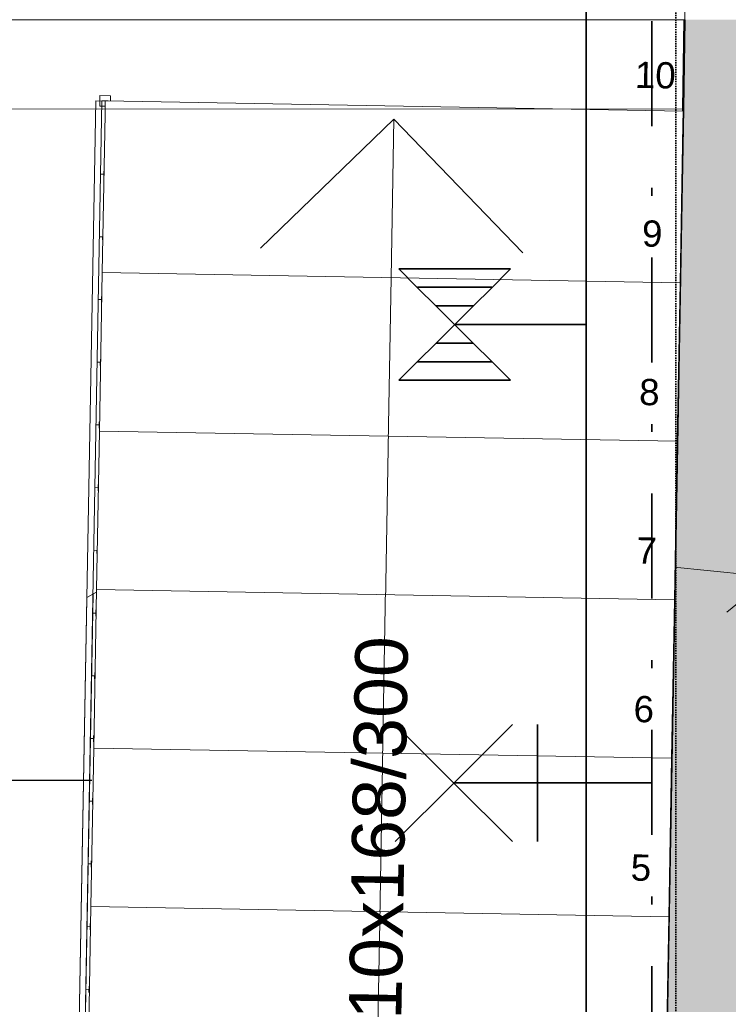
# Model space of a CAD drawing. Header units: millimetres. Extents: x -28761 to 4793, y -4271 to 20239.
# Tile 127 of 256: x -14397 to -13048, y 5931 to 7806. Entities that reach past the tile are written whole.
import ezdxf

# ---------------------------------------------------------------- set-up
doc = ezdxf.new("R2010")
doc.units = ezdxf.units.MM
doc.header["$MEASUREMENT"] = 0
for name, pattern in [('Wipeout_Contour', [1000, 0, -1000]), ('Čerchovaná', [450, 200, -117.5, 15, -117.5]), ('Čárkovaná M', [4.5, 2.5, -2])]:
    doc.linetypes.add(name, pattern=pattern)
for name, color, linetype in [('5._POHLED ZÁPADNÍ_1_3D prvky model', 7, 'Continuous'), ('5._POHLED ZÁPADNÍ_1_Interiér - schodiště', 7, 'Continuous'), ('5._POHLED ZÁPADNÍ_1_Konstrukce - nenosné', 7, 'Continuous'), ('5._POHLED ZÁPADNÍ_1_Konstrukce - nosné', 7, 'Continuous'), ('5._POHLED ZÁPADNÍ_1_Konstrukce – Dělicí čáry vrstev', 7, 'Continuous'), ('5._POHLED ZÁPADNÍ_1_Kóty - SP', 7, 'Continuous'), ('5._POHLED ZÁPADNÍ_1_Nové_Anotace - S', 7, 'Continuous'), ('5._POHLED ZÁPADNÍ_1_Nové_Popis', 7, 'Continuous'), ('5._POHLED ZÁPADNÍ_1_TZB - elektroinstalace', 7, 'Continuous'), ('5._POHLED ZÁPADNÍ_1_TZB - voda', 7, 'Continuous'), ('5._POHLED ZÁPADNÍ_1_Výplně - Povrchové', 7, 'Continuous'), ('5._POHLED ZÁPADNÍ_1_Výplně – Řezové', 7, 'Continuous')]:
    doc.layers.add(name, color=color, linetype=linetype)
doc.styles.add('GENEROVANÝ_STYL_1', font='txt')
doc.styles.add('GENEROVANÝ_STYL_2', font='txt')

msp = doc.modelspace()

# ---------------------------------------------------------------- hatches: boundary and pattern name
at = {"layer": '5._POHLED ZÁPADNÍ_1_Výplně – Řezové', "linetype": 'Continuous', "lineweight": 13}
for points in [[(-12791.2, 7806.4), (-13131.2, 7806.3), (-13134.2, 7636.3), (-12794.2, 7636.4)], [(-12794.2, 7636.4), (-13134.2, 7636.3), (-13251.8, 1010.5), (-12911.7, 1010.6)]]:
    msp.add_hatch(color=254, dxfattribs=at).paths.add_polyline_path(points)

# ---------------------------------------------------------------- linework, layer by layer
at = {"layer": '5._POHLED ZÁPADNÍ_1_3D prvky model', "color": 251, "linetype": 'Continuous', "lineweight": 20, "true_color": 0x6a6a6a, "flags": 128}
msp.add_lwpolyline([(-15534.1, 7635.6), (-13134.1, 7636.3), (-13114.6, 8746.3), (-15510.3, 8986.6)], close=True, dxfattribs=at)
at = {"layer": '5._POHLED ZÁPADNÍ_1_Konstrukce - nenosné', "color": 8, "linetype": 'Continuous', "lineweight": 20}
for p, q in [((-14243, 7512.3), (-14231, 7512)), ((-14236.8, 7518.1), (-14237.1, 7506.1)), ((-14245.1, 7392.8), (-14233.1, 7392.6)), ((-14239, 7398.7), (-14239.2, 7386.7)), ((-14241.2, 7279.2), (-14241.4, 7267.3)), ((-14247.3, 7273.4), (-14235.3, 7273.1)), ((-14249.4, 7153.9), (-14237.5, 7153.7)), ((-14243.3, 7159.8), (-14243.6, 7147.8)), ((-14251.6, 7034.5), (-14239.6, 7034.3)), ((-14245.5, 7040.4), (-14245.7, 7028.4)), ((-14247.7, 6920.9), (-14247.9, 6908.9)), ((-14253.8, 6915), (-14241.8, 6914.8)), ((-14255.9, 6795.6), (-14243.9, 6795.4)), ((-14249.8, 6801.5), (-14250.1, 6789.5)), ((-14252, 6682), (-14252.2, 6670)), ((-14252, 6682), (-14252.2, 6670)), ((-14258.1, 6676.1), (-14246.1, 6675.9)), ((-14258.1, 6676.1), (-14246.1, 6675.9)), ((-14260.3, 6556.7), (-14248.3, 6556.5)), ((-14260.3, 6556.7), (-14248.3, 6556.5)), ((-14254.2, 6562.6), (-14254.4, 6550.6)), ((-14254.2, 6562.6), (-14254.4, 6550.6)), ((-14262.4, 6437.2), (-14250.4, 6437)), ((-14262.4, 6437.2), (-14250.4, 6437)), ((-14256.3, 6443.1), (-14256.5, 6431.1)), ((-14256.3, 6443.1), (-14256.5, 6431.1)), ((-14258.5, 6323.7), (-14258.7, 6311.7)), ((-14258.5, 6323.7), (-14258.7, 6311.7)), ((-14264.6, 6317.8), (-14252.6, 6317.6)), ((-14264.6, 6317.8), (-14252.6, 6317.6)), ((-14266.8, 6198.3), (-14254.8, 6198.1)), ((-14266.8, 6198.3), (-14254.8, 6198.1)), ((-14260.7, 6204.2), (-14260.9, 6192.2)), ((-14260.7, 6204.2), (-14260.9, 6192.2)), ((-14268.9, 6078.9), (-14256.9, 6078.7)), ((-14268.9, 6078.9), (-14256.9, 6078.7)), ((-14262.8, 6084.8), (-14263, 6072.8)), ((-14262.8, 6084.8), (-14263, 6072.8)), ((-14265, 5965.3), (-14265.2, 5953.4)), ((-14265, 5965.3), (-14265.2, 5953.4)), ((-14271.1, 5959.5), (-14259.1, 5959.2)), ((-14271.1, 5959.5), (-14259.1, 5959.2))]:
    msp.add_line(p, q, dxfattribs=at)
at = {"layer": '5._POHLED ZÁPADNÍ_1_Konstrukce - nenosné', "color": 8, "linetype": 'Continuous', "lineweight": 20, "flags": 128}
for points in [[(-14244.6, 7641.8), (-14224.6, 7641.4), (-14224.3, 7661.4), (-14244.2, 7661.8)], [(-14300.3, 4984.1), (-14265.3, 4983.5), (-14216.9, 7651.3), (-14251.9, 7651.9)], [(-14288.8, 4983.9), (-14276.8, 4983.7), (-14228.4, 7651.5), (-14240.4, 7651.7)], [(-14300.3, 4984.1), (-14265.3, 4983.5), (-14233.7, 6725.6), (-14269.1, 6706)], [(-14288.8, 4983.9), (-14276.8, 4983.7), (-14245.3, 6719.2), (-14257.4, 6712.5)]]:
    msp.add_lwpolyline(points, close=True, dxfattribs=at)
at = {"layer": '5._POHLED ZÁPADNÍ_1_Konstrukce - nosné', "color": 7, "linetype": 'Continuous', "lineweight": 13, "flags": 128}
msp.add_lwpolyline([(-13131.2, 7806.3), (-14558.6, 7805.9)], dxfattribs=at)
at = {"layer": '5._POHLED ZÁPADNÍ_1_Konstrukce - nosné', "color": 7, "linetype": 'Continuous', "lineweight": 50, "flags": 128}
msp.add_lwpolyline([(-13134.2, 7636.3), (-13251.8, 1010.5)], dxfattribs=at)
at = {"layer": '5._POHLED ZÁPADNÍ_1_Konstrukce – Dělicí čáry vrstev', "color": 7, "linetype": 'Continuous', "lineweight": 50}
msp.add_line((-13131.2, 7806.3), (-13134.2, 7636.3), dxfattribs=at)
at = {"layer": '5._POHLED ZÁPADNÍ_1_Kóty - SP', "color": 154, "linetype": 'Continuous', "lineweight": 13}
for p, q in [((-13322.6, 6639.3), (-13293.5, 6928.4)), ((-13226.4, 6846.3), (-13390.6, 6712.1)), ((-13051.2, 6677.9), (-12886.9, 6812.1)), ((-13420.4, 6790.4), (-13308.5, 6779.2)), ((-13308.5, 6779.2), (-12969, 6745))]:
    msp.add_line(p, q, dxfattribs=at)
at = {"layer": '5._POHLED ZÁPADNÍ_1_Nové_Anotace - S', "color": 1, "linetype": 'Čárkovaná M', "lineweight": 25}
msp.add_line((-15649.8, 1009.8), (-13134.6, 7607), dxfattribs=at)

# ---------------------------------------------------------------- texts
at = {"layer": '5._POHLED ZÁPADNÍ_1_Interiér - schodiště', "color": 8, "linetype": 'Continuous', "lineweight": 13, "insert": (-13225.9, 7701.1), "char_height": 50, "attachment_point": 4, "rotation": 358.9807, "style": 'GENEROVANÝ_STYL_1'}
msp.add_mtext('\\A1;{\\pql;\\fArial|b0|i0|c238|p38;10}', dxfattribs=at)
at = {"layer": '5._POHLED ZÁPADNÍ_1_Kóty - SP', "color": 154, "linetype": 'Continuous', "lineweight": 13, "insert": (-13663.8, 6840.1), "char_height": 125, "width": 284.572, "attachment_point": 7, "rotation": 354.2514, "style": 'GENEROVANÝ_STYL_2'}
msp.add_mtext('\\A1;{\\pql;\\fArial|b0|i0|c0|p38;341}', dxfattribs=at)

# ---------------------------------------------------------------- next in the draw order: wipeouts: each hides what was drawn before it
at = {"color": 254, "linetype": 'Wipeout_Contour', "lineweight": 0, "ltscale": 59815.331748}
msp.add_wipeout([(-14261.3, 6117.1), (-14266.7, 5815.2), (-13166.8, 5795.6), (-13161.5, 6097.5)], dxfattribs=at).dxf.layer = '5._POHLED ZÁPADNÍ_1_Výplně - Povrchové'

# ---------------------------------------------------------------- next in the draw order: linework, layer by layer
at = {"layer": '5._POHLED ZÁPADNÍ_1_Interiér - schodiště', "color": 8, "linetype": 'Continuous', "lineweight": 13}
for p, q in [((-14261.3, 6117.1), (-14266.7, 5815.2)), ((-13161.5, 6097.5), (-14261.3, 6117.1)), ((-13166.8, 5795.6), (-13161.5, 6097.5))]:
    msp.add_line(p, q, dxfattribs=at)

# ---------------------------------------------------------------- next in the draw order: wipeouts: each hides what was drawn before it
at = {"color": 254, "linetype": 'Wipeout_Contour', "lineweight": 0, "ltscale": 60287.470991}
msp.add_wipeout([(-14255.9, 6419), (-14261.3, 6117.1), (-13161.5, 6097.5), (-13156.1, 6399.4)], dxfattribs=at).dxf.layer = '5._POHLED ZÁPADNÍ_1_Výplně - Povrchové'

# ---------------------------------------------------------------- next in the draw order: linework, layer by layer
at = {"layer": '5._POHLED ZÁPADNÍ_1_Interiér - schodiště', "color": 8, "linetype": 'Continuous', "lineweight": 13}
for p, q in [((-14255.9, 6419), (-14261.3, 6117.1)), ((-13156.1, 6399.4), (-14255.9, 6419)), ((-13161.5, 6097.5), (-13156.1, 6399.4)), ((-14261.3, 6117.1), (-13161.5, 6097.5))]:
    msp.add_line(p, q, dxfattribs=at)
at = {"layer": '5._POHLED ZÁPADNÍ_1_Nové_Popis', "color": 1, "linetype": 'Continuous', "lineweight": 25}
msp.add_line((-14452, 6358.1), (-14259.6, 6357.7), dxfattribs=at)
at = {"layer": '5._POHLED ZÁPADNÍ_1_TZB - elektroinstalace', "color": 92, "linetype": 'Continuous', "lineweight": 35, "true_color": 0x00d700, "flags": 128}
for points in [[(-13347.2, 6352.4), (-13570.6, 6352.4)], [(-13347.2, 6352.4), (-13193.9, 6352.4)]]:
    msp.add_lwpolyline(points, dxfattribs=at)

# ---------------------------------------------------------------- next in the draw order: texts
at = {"layer": '5._POHLED ZÁPADNÍ_1_Interiér - schodiště', "color": 8, "linetype": 'Continuous', "lineweight": 13, "insert": (-13233.8, 6191.2), "char_height": 50, "attachment_point": 4, "rotation": 358.9807, "style": 'GENEROVANÝ_STYL_1'}
msp.add_mtext('\\A1;{\\pql;\\fArial|b0|i0|c238|p38;5}', dxfattribs=at)

# ---------------------------------------------------------------- next in the draw order: wipeouts: each hides what was drawn before it
at = {"color": 254, "linetype": 'Wipeout_Contour', "lineweight": 0, "ltscale": 60779.956586}
msp.add_wipeout([(-14250.5, 6720.9), (-14255.9, 6419), (-13156.1, 6399.4), (-13150.7, 6701.3)], dxfattribs=at).dxf.layer = '5._POHLED ZÁPADNÍ_1_Výplně - Povrchové'

# ---------------------------------------------------------------- next in the draw order: linework, layer by layer
at = {"layer": '5._POHLED ZÁPADNÍ_1_Interiér - schodiště', "color": 8, "linetype": 'Continuous', "lineweight": 13}
for p, q in [((-14250.5, 6720.9), (-14255.9, 6419)), ((-13150.7, 6701.3), (-14250.5, 6720.9)), ((-13156.1, 6399.4), (-13150.7, 6701.3)), ((-14255.9, 6419), (-13156.1, 6399.4))]:
    msp.add_line(p, q, dxfattribs=at)
at = {"layer": '5._POHLED ZÁPADNÍ_1_TZB - elektroinstalace', "color": 92, "linetype": 'Continuous', "lineweight": 35, "true_color": 0x00d700, "flags": 128}
for points in [[(-13458.9, 6240.8), (-13682.2, 6464.1)], [(-13682.2, 6240.8), (-13458.9, 6464.1)], [(-13411.3, 6240.8), (-13411.3, 6464.1)]]:
    msp.add_lwpolyline(points, dxfattribs=at)

# ---------------------------------------------------------------- next in the draw order: texts
at = {"layer": '5._POHLED ZÁPADNÍ_1_Interiér - schodiště', "color": 8, "linetype": 'Continuous', "lineweight": 13, "attachment_point": 4, "style": 'GENEROVANÝ_STYL_1'}
for s, insert, char_height, rotation in [('\\A1;{\\pql;\\fArial|b0|i0|c238|p38;10x168/300}', (-13719.9, 5901.8), 100, 88.9807), ('\\A1;{\\pql;\\fArial|b0|i0|c238|p38;6}', (-13228.4, 6493.1), 50, 358.9807)]:
    msp.add_mtext(s, dxfattribs=dict(at, insert=insert, char_height=char_height, rotation=rotation))

# ---------------------------------------------------------------- next in the draw order: wipeouts: each hides what was drawn before it
at = {"color": 254, "linetype": 'Wipeout_Contour', "lineweight": 0, "ltscale": 61292.296505}
msp.add_wipeout([(-14245.2, 7022.8), (-14250.5, 6720.9), (-13150.7, 6701.3), (-13145.3, 7003.2)], dxfattribs=at).dxf.layer = '5._POHLED ZÁPADNÍ_1_Výplně - Povrchové'

# ---------------------------------------------------------------- next in the draw order: linework, layer by layer
at = {"layer": '5._POHLED ZÁPADNÍ_1_Interiér - schodiště', "color": 8, "linetype": 'Continuous', "lineweight": 13}
for p, q in [((-14245.2, 7022.8), (-14250.5, 6720.9)), ((-13145.3, 7003.2), (-14245.2, 7022.8)), ((-13150.7, 6701.3), (-13145.3, 7003.2)), ((-14250.5, 6720.9), (-13150.7, 6701.3))]:
    msp.add_line(p, q, dxfattribs=at)

# ---------------------------------------------------------------- next in the draw order: texts
at = {"layer": '5._POHLED ZÁPADNÍ_1_Interiér - schodiště', "color": 8, "linetype": 'Continuous', "lineweight": 13, "insert": (-13223, 6795.5), "char_height": 50, "attachment_point": 4, "rotation": 358.9807, "style": 'GENEROVANÝ_STYL_1'}
msp.add_mtext('\\A1;{\\pql;\\fArial|b0|i0|c238|p38;7}', dxfattribs=at)

# ---------------------------------------------------------------- next in the draw order: wipeouts: each hides what was drawn before it
at = {"color": 254, "linetype": 'Wipeout_Contour', "lineweight": 0, "ltscale": 61823.995648}
msp.add_wipeout([(-14245.2, 7022.8), (-13145.3, 7003.2), (-13140, 7305.1), (-14239.8, 7324.7)], dxfattribs=at).dxf.layer = '5._POHLED ZÁPADNÍ_1_Výplně - Povrchové'

# ---------------------------------------------------------------- next in the draw order: linework, layer by layer
at = {"layer": '5._POHLED ZÁPADNÍ_1_Interiér - schodiště', "color": 8, "linetype": 'Continuous', "lineweight": 13}
for p, q in [((-14239.8, 7324.7), (-14245.2, 7022.8)), ((-13140, 7305.1), (-14239.8, 7324.7)), ((-13145.3, 7003.2), (-13140, 7305.1)), ((-14245.2, 7022.8), (-13145.3, 7003.2))]:
    msp.add_line(p, q, dxfattribs=at)
at = {"layer": '5._POHLED ZÁPADNÍ_1_TZB - elektroinstalace', "color": 92, "linetype": 'Continuous', "lineweight": 35, "true_color": 0x00d700, "flags": 128}
for points in [[(-13533.5, 7261.2), (-13604.4, 7261.2)], [(-13533.5, 7261.2), (-13604.4, 7261.2)], [(-14068.9, 1013.3), (-14068.9, 975.8), (-13318.9, 975.8), (-13318.9, 7225.8)], [(-14068.9, 1013.3), (-14068.9, 975.8), (-13318.9, 975.8), (-13318.9, 7225.8)], [(-13356.4, 7225.8), (-13568.9, 7225.8)], [(-13356.4, 7225.8), (-13568.9, 7225.8)], [(-13356.4, 7225.8), (-13318.9, 7225.8)], [(-13356.4, 7225.8), (-13318.9, 7225.8)], [(-13533.5, 7190.4), (-13604.4, 7190.4)], [(-13533.5, 7190.4), (-13604.4, 7190.4)], [(-13498.1, 7154.9), (-13639.8, 7154.9)], [(-13498.1, 7154.9), (-13639.8, 7154.9)], [(-13462.7, 7119.5), (-13675.2, 7119.5)], [(-13462.7, 7119.5), (-13675.2, 7119.5)]]:
    msp.add_lwpolyline(points, dxfattribs=at)

# ---------------------------------------------------------------- next in the draw order: texts
at = {"layer": '5._POHLED ZÁPADNÍ_1_Interiér - schodiště', "color": 8, "linetype": 'Continuous', "lineweight": 13, "insert": (-13217.7, 7097), "char_height": 50, "attachment_point": 4, "rotation": 358.9807, "style": 'GENEROVANÝ_STYL_1'}
msp.add_mtext('\\A1;{\\pql;\\fArial|b0|i0|c238|p38;8}', dxfattribs=at)

# ---------------------------------------------------------------- next in the draw order: wipeouts: each hides what was drawn before it
at = {"color": 254, "linetype": 'Wipeout_Contour', "lineweight": 0, "ltscale": 93725.758905}
msp.add_wipeout([(-14239.8, 7324.7), (-13140, 7305.1), (-13134.6, 7607), (-13134.2, 7632), (-14234, 7651.6), (-14234.4, 7626.6)], dxfattribs=at).dxf.layer = '5._POHLED ZÁPADNÍ_1_Výplně - Povrchové'

# ---------------------------------------------------------------- next in the draw order: linework, layer by layer
at = {"layer": '5._POHLED ZÁPADNÍ_1_Interiér - schodiště', "color": 8, "linetype": 'Continuous', "lineweight": 13}
for p, q in [((-14234, 7651.6), (-14234.4, 7626.6)), ((-13134.2, 7632), (-14234, 7651.6)), ((-14234.4, 7626.6), (-14239.8, 7324.7)), ((-13938.9, 7371.3), (-13684.5, 7616.8)), ((-13689.9, 7314.9), (-13684.5, 7616.8)), ((-13684.5, 7616.8), (-13439, 7362.4)), ((-13134.6, 7607), (-13134.2, 7632)), ((-13140, 7305.1), (-13134.6, 7607)), ((-14239.8, 7324.7), (-13140, 7305.1)), ((-13727.5, 5201.6), (-13689.9, 7314.9))]:
    msp.add_line(p, q, dxfattribs=at)
at = {"layer": '5._POHLED ZÁPADNÍ_1_Konstrukce - nosné', "color": 7, "linetype": 'Continuous', "lineweight": 13, "flags": 128}
msp.add_lwpolyline([(-14558.5, 7635.9), (-13134.2, 7636.3)], dxfattribs=at)
at = {"layer": '5._POHLED ZÁPADNÍ_1_Konstrukce – Dělicí čáry vrstev', "color": 7, "linetype": 'Continuous', "lineweight": 50}
msp.add_line((-13131.2, 7806.3), (-13134.2, 7636.3), dxfattribs=at)
at = {"layer": '5._POHLED ZÁPADNÍ_1_TZB - elektroinstalace', "color": 92, "linetype": 'Čerchovaná', "lineweight": 35, "true_color": 0x00d700, "flags": 128}
msp.add_lwpolyline([(-14068.9, 8795.8), (-13193.9, 8725.8), (-13193.9, 6475.8), (-13193.9, 3350.8), (-14318.9, 3350.8)], dxfattribs=at)
at = {"layer": '5._POHLED ZÁPADNÍ_1_TZB - elektroinstalace', "color": 92, "linetype": 'Continuous', "lineweight": 35, "true_color": 0x00d700, "flags": 128}
for points in [[(-15033.4, 1225.8), (-15033.4, 4600.8), (-13318.9, 4600.8), (-13318.9, 8600.8), (-14068.9, 8675.8)], [(-13462.7, 7119.5), (-13675.2, 7332)], [(-13675.2, 7119.5), (-13462.7, 7332)], [(-13462.7, 7332), (-13675.2, 7332)], [(-13462.7, 7119.5), (-13675.2, 7332)], [(-13675.2, 7119.5), (-13462.7, 7332)], [(-13462.7, 7332), (-13675.2, 7332)], [(-13498.1, 7296.6), (-13639.8, 7296.6)], [(-13498.1, 7296.6), (-13639.8, 7296.6)]]:
    msp.add_lwpolyline(points, dxfattribs=at)
at = {"layer": '5._POHLED ZÁPADNÍ_1_TZB - voda', "color": 142, "linetype": 'Čárkovaná M', "lineweight": 35, "true_color": 0x0080c0}
msp.add_line((-13147.9, 5261.6), (-13147.9, 8688.1), dxfattribs=at)

# ---------------------------------------------------------------- next in the draw order: texts
at = {"layer": '5._POHLED ZÁPADNÍ_1_Interiér - schodiště', "color": 8, "linetype": 'Continuous', "lineweight": 13, "insert": (-13212.3, 7398.9), "char_height": 50, "attachment_point": 4, "rotation": 358.9807, "style": 'GENEROVANÝ_STYL_1'}
msp.add_mtext('\\A1;{\\pql;\\fArial|b0|i0|c238|p38;9}', dxfattribs=at)

doc.saveas('drawing.dxf')
